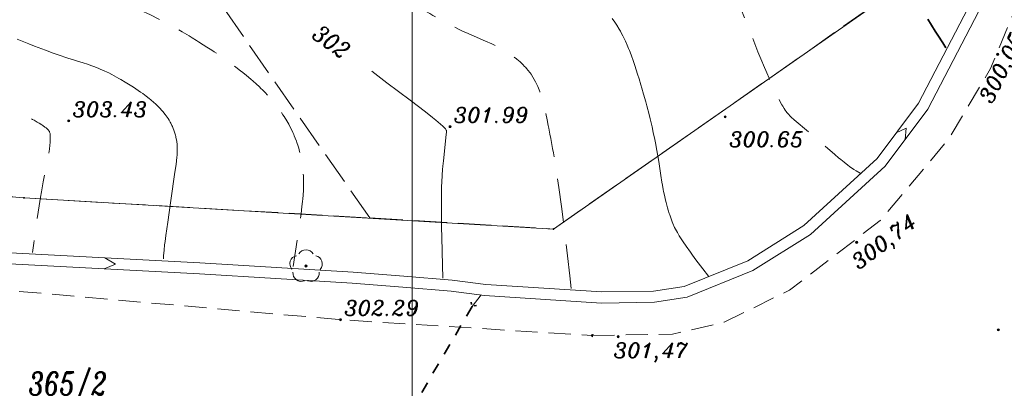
# Model space of a CAD drawing. Header units: metres. Extents: x 7477803 to 7478145, y 5500698 to 5500984.
# Tile 30 of 42: x 7477982 to 7478027, y 5500809 to 5500826. Entities that reach past the tile are written whole.
import ezdxf
from ezdxf.enums import TextEntityAlignment as Align

# ---------------------------------------------------------------- set-up
doc = ezdxf.new("R2010")
doc.units = ezdxf.units.M
doc.header["$MEASUREMENT"] = 0
for name, pattern in [('EGBK02', [2, 1.5, -0.5]), ('l217_500', [2, 1.5, -0.5]), ('l266_500', [1, 0.5, -0.5]), ('l424_500', [1.5, 1, -0.5]), ('l812_500', [3, 2, -1])]:
    doc.linetypes.add(name, pattern=pattern)
for name, color, linetype, lineweight in [('203-Punkt załamania granicy działki nie stabilizowany', 7, 'Continuous', 13), ('gr_dzialki', 7, 'Continuous', 18), ('gr_klasy', 7, 'l217_500', 18), ('jezdnia', 7, 'l424_500', 18), ('nr_dzialki', 7, 'Continuous', 18), ('pkt_wys', 7, 'Continuous', 18), ('przepust', 7, 'l266_500', 35), ('robocza49', 7, 'Continuous', 18), ('rowy', 7, 'l266_500', 18), ('warst_ciagla', 7, 'Continuous', 13), ('warst_opis', 7, 'Continuous', 13), ('warst_pogrub', 7, 'Continuous', 35), ('warst_przeryw', 7, 'l812_500', 13)]:
    doc.layers.add(name, color=color, linetype=linetype, lineweight=lineweight)
doc.layers.add('uwagi_projektanci', color=7, linetype='Continuous', lineweight=18, plot=False)
doc.styles.get("Standard").update_dxf_attribs({"font": 'txt.shx', "width": 0.75})
doc.styles.add('Style-ITALIC_1250', font='ITALIC_1250.shx')

# ---------------------------------------------------------------- blocks, each defined once
blk = doc.blocks.new('203')
at = {"linetype": 'Continuous', "lineweight": 13}
h = blk.add_hatch(color=0, dxfattribs=at)
edge = h.paths.add_edge_path()
edge.add_arc((0, 0), 0.045, 0, 360)
blk = doc.blocks.new('801_1')
at = {"layer": 'pkt_wys', "linetype": 'Continuous', "lineweight": 18}
h = blk.add_hatch(color=3, dxfattribs=at)
edge = h.paths.add_edge_path()
edge.add_arc((0, 0), 0.045, 0, 360)
at = {"layer": 'pkt_wys', "color": 7, "linetype": 'Continuous', "lineweight": 18}
blk.add_circle((0, 0), 0.045, dxfattribs=at)
blk = doc.blocks.new('801')
at = {"layer": 'pkt_wys', "linetype": 'Continuous', "lineweight": 18}
h = blk.add_hatch(color=7, dxfattribs=at)
edge = h.paths.add_edge_path()
edge.add_arc((0, 0), 0.045, 0, 360)
at = {"layer": 'pkt_wys', "color": 7, "linetype": 'Continuous', "lineweight": 18}
blk.add_circle((0, 0), 0.045, dxfattribs=at)
blk = doc.blocks.new('413_5')
at = {"layer": 'przepust', "color": 7, "linetype": 'l266_500', "lineweight": 35, "ltscale": 0.4}
for p in [(-0.35, 0.35), (-0.35, -0.35)]:
    blk.add_line(p, (0, 0), dxfattribs=at)
blk = doc.blocks.new('801_5_2')
at = {"layer": 'pkt_wys', "linetype": 'Continuous', "lineweight": 18}
h = blk.add_hatch(color=7, dxfattribs=at)
edge = h.paths.add_edge_path()
edge.add_arc((0, 0), 0.05, 0, 360)
at = {"layer": 'pkt_wys', "color": 7, "linetype": 'Continuous', "lineweight": 18}
blk.add_circle((0, 0), 0.05, dxfattribs=at)
blk = doc.blocks.new('801_5_3')
at = {"layer": 'pkt_wys', "linetype": 'Continuous', "lineweight": 18}
h = blk.add_hatch(color=7, dxfattribs=at)
edge = h.paths.add_edge_path()
edge.add_arc((0, 0), 0.05, 0, 360)
at = {"layer": 'pkt_wys', "color": 7, "linetype": 'Continuous', "lineweight": 18}
blk.add_circle((0, 0), 0.05, dxfattribs=at)
blk = doc.blocks.new('922_5_1')
at = {"layer": 'uwagi_projektanci', "linetype": 'Continuous', "lineweight": 18}
h = blk.add_hatch(color=13, dxfattribs=at)
edge = h.paths.add_edge_path()
edge.add_arc((-0.001, 0), 0.05, 0, 360)
at = {"layer": 'uwagi_projektanci', "color": 13, "linetype": 'Continuous', "lineweight": 18}
blk.add_circle((-0.001, 0), 0.05, dxfattribs=at)
for centre, start, end in [((-0.353, 0.098), 101.9988, 221.9759), ((0.004, 0.357), 30.1243, 149.8757), ((0.362, 0.098), 318.0241, 78.0012), ((-0.215, -0.321), 174.335, 293.7607), ((0.225, -0.321), 246.2393, 5.665)]:
    blk.add_arc(centre, 0.375, start, end, dxfattribs=at)

msp = doc.modelspace()

# ---------------------------------------------------------------- hatches: boundary and pattern name
at = {"layer": 'pkt_wys', "linetype": 'Continuous', "lineweight": 18}
msp.add_hatch(color=7, dxfattribs=at).paths.add_polyline_path([(7478008.197, 5500811.858, 1.958137), (7478008.146, 5500811.795), (7478008.149, 5500811.845)])

# ---------------------------------------------------------------- linework, layer by layer
at = {"layer": 'gr_dzialki', "color": 96, "linetype": 'Continuous', "lineweight": 18, "flags": 128}
for points in [[(7478024.7, 5500829.46), (7478006.38, 5500816.66)], [(7477982.46, 5500818.07), (7477950.55, 5500820.61)], [(7478006.38, 5500816.66), (7477982.46, 5500818.07)]]:
    msp.add_lwpolyline(points, dxfattribs=at)
at = {"layer": 'gr_klasy', "color": 96, "linetype": 'EGBK02', "lineweight": 18, "flags": 128}
for points in [[(7477998.08, 5500817.16), (7477980.49, 5500842.45)], [(7478006.38, 5500816.66), (7478024.7, 5500829.46)], [(7477950.55, 5500820.61), (7477982.46, 5500818.07)], [(7477982.46, 5500818.07), (7477998.08, 5500817.16)], [(7477998.08, 5500817.16), (7478006.38, 5500816.66)]]:
    msp.add_lwpolyline(points, dxfattribs=at)
at = {"layer": 'jezdnia', "color": 7, "linetype": 'l424_500', "lineweight": 18, "flags": 128}
for points in [[(7478008.149, 5500811.845), (7478011.769, 5500811.909), (7478014.098, 5500812.451), (7478017.047, 5500813.895), (7478021.153, 5500817.039), (7478024.239, 5500820.732), (7478026.136, 5500823.914), (7478027.522, 5500827.266), (7478028.159, 5500830.207), (7478028.284, 5500834.367), (7478027.822, 5500836.806), (7478026.257, 5500841.255), (7478025.204, 5500843.403), (7478022.901, 5500846.211), (7478018.407, 5500849.956), (7478013.603, 5500853.721), (7478010.61, 5500855.711)], [(7477875.926, 5500787.879), (7477876.814, 5500788.851), (7477888.353, 5500798.574), (7477893.52, 5500801.94), (7477899.965, 5500805.717), (7477906.333, 5500808.394), (7477918.837, 5500813.137), (7477925.266, 5500814.534), (7477933.655, 5500815.503), (7477941.064, 5500815.881), (7477951.515, 5500815.693), (7477966.065, 5500814.879), (7477981.427, 5500813.916), (7477996.758, 5500812.562), (7478008.149, 5500811.845)]]:
    msp.add_lwpolyline(points, dxfattribs=at)
at = {"layer": 'pkt_wys', "color": 7, "linetype": 'Continuous', "lineweight": 18, "flags": 128}
msp.add_lwpolyline([(7478008.197, 5500811.858, 1.958137), (7478008.146, 5500811.795), (7478008.149, 5500811.845), (7478008.197, 5500811.858)], format="xyb", close=True, dxfattribs=at)
at = {"layer": 'przepust', "color": 7, "linetype": 'l266_500', "lineweight": 35}
msp.add_line((7478002.71, 5500813.159), (7477997.502, 5500804.278), dxfattribs=at)
at = {"layer": 'robocza49', "color": 7, "linetype": 'Continuous', "lineweight": 13}
msp.add_line((7478000, 5500750), (7478000, 5500973.047), dxfattribs=at)
at = {"layer": 'rowy', "color": 7, "linetype": 'Continuous', "lineweight": 18}
msp.add_line((7478002.71, 5500813.159), (7478003.118, 5500813.679), dxfattribs=at)
at = {"layer": 'rowy', "color": 7, "linetype": 'Continuous', "lineweight": 18, "flags": 128}
for points in [[(7478025.298, 5500827.014), (7478022.873, 5500822.348), (7478021.004, 5500819.847), (7478017.692, 5500816.813), (7478015.168, 5500815.228), (7478012.289, 5500814.063), (7478010.902, 5500813.85), (7478008.569, 5500813.815), (7478003.321, 5500814.157), (7478001.811, 5500814.354), (7477999.619, 5500814.526), (7477997.327, 5500814.706), (7477990.411, 5500815.14), (7477980.39, 5500815.664)], [(7478025.782, 5500826.86), (7478023.298, 5500822.081), (7478021.376, 5500819.51), (7478017.996, 5500816.414), (7478015.397, 5500814.781), (7478012.422, 5500813.577), (7478010.943, 5500813.35), (7478008.556, 5500813.315), (7478003.273, 5500813.659), (7478001.759, 5500813.856), (7477999.58, 5500814.028), (7477997.292, 5500814.207), (7477990.382, 5500814.641), (7477980.361, 5500815.165)], [(7478022.273, 5500820.71), (7478022.323, 5500821.216), (7478021.873, 5500821.009)], [(7477986.083, 5500814.866), (7477986.594, 5500815.072), (7477986.109, 5500815.365)]]:
    msp.add_lwpolyline(points, dxfattribs=at)
at = {"layer": 'warst_ciagla', "color": 7, "linetype": 'Continuous', "lineweight": 13, "flags": 128}
for points in [[(7478009.03, 5500826.182), (7478009.154, 5500826.006), (7478009.243, 5500825.873), (7478009.354, 5500825.692), (7478009.407, 5500825.6), (7478009.445, 5500825.531), (7478009.519, 5500825.391), (7478009.59, 5500825.25), (7478009.635, 5500825.156), (7478009.72, 5500824.965), (7478009.781, 5500824.821), (7478009.82, 5500824.725), (7478009.895, 5500824.532), (7478009.999, 5500824.241), (7478010.064, 5500824.049), (7478010.187, 5500823.666), (7478010.252, 5500823.453), (7478010.337, 5500823.174), (7478010.378, 5500823.036), (7478010.457, 5500822.763), (7478010.557, 5500822.405), (7478010.604, 5500822.229), (7478010.705, 5500821.84), (7478010.752, 5500821.649), (7478010.812, 5500821.398), (7478010.841, 5500821.275), (7478010.895, 5500821.03), (7478010.962, 5500820.711), (7478010.993, 5500820.554), (7478011.057, 5500820.207), (7478011.086, 5500820.038), (7478011.139, 5500819.707), (7478011.234, 5500819.077), (7478011.282, 5500818.782), (7478011.307, 5500818.639), (7478011.341, 5500818.454), (7478011.359, 5500818.363), (7478011.396, 5500818.188), (7478011.447, 5500817.962), (7478011.474, 5500817.854), (7478011.537, 5500817.62), (7478011.569, 5500817.508), (7478011.614, 5500817.364), (7478011.637, 5500817.295), (7478011.684, 5500817.16), (7478011.749, 5500816.99), (7478011.782, 5500816.909), (7478011.86, 5500816.737), (7478011.9, 5500816.656), (7478011.983, 5500816.502), (7478012.069, 5500816.358), (7478012.127, 5500816.265), (7478012.247, 5500816.084), (7478012.385, 5500815.881), (7478012.575, 5500815.61), (7478012.672, 5500815.474), (7478012.821, 5500815.269), (7478013.025, 5500814.994), (7478013.13, 5500814.856), (7478013.383, 5500814.531)], [(7477988.755, 5500815.311), (7477988.765, 5500815.451), (7477988.787, 5500815.711), (7477988.813, 5500815.949), (7477988.831, 5500816.098), (7477988.868, 5500816.374), (7477988.951, 5500816.971), (7477989.091, 5500817.958), (7477989.278, 5500819.234), (7477989.329, 5500819.58), (7477989.351, 5500819.747), (7477989.368, 5500819.912), (7477989.375, 5500819.993), (7477989.384, 5500820.153), (7477989.385, 5500820.232), (7477989.384, 5500820.349), (7477989.378, 5500820.465), (7477989.373, 5500820.516), (7477989.366, 5500820.584), (7477989.361, 5500820.617), (7477989.35, 5500820.693), (7477989.341, 5500820.742), (7477989.327, 5500820.808), (7477989.32, 5500820.841), (7477989.304, 5500820.907), (7477989.28, 5500820.993), (7477989.266, 5500821.036), (7477989.233, 5500821.132), (7477989.206, 5500821.203), (7477989.166, 5500821.297), (7477989.145, 5500821.343), (7477989.093, 5500821.447), (7477989.068, 5500821.493), (7477989.034, 5500821.553), (7477989.016, 5500821.583), (7477988.974, 5500821.651), (7477988.883, 5500821.783), (7477988.84, 5500821.841), (7477988.78, 5500821.918), (7477988.749, 5500821.956), (7477988.675, 5500822.041), (7477988.618, 5500822.104), (7477988.537, 5500822.188), (7477988.496, 5500822.229), (7477988.398, 5500822.32), (7477988.331, 5500822.381), (7477988.191, 5500822.499), (7477988.119, 5500822.557), (7477987.972, 5500822.671), (7477987.821, 5500822.782), (7477987.72, 5500822.854), (7477987.517, 5500822.993), (7477987.404, 5500823.068), (7477987.254, 5500823.165), (7477987.18, 5500823.212), (7477987.033, 5500823.303), (7477986.839, 5500823.418), (7477986.743, 5500823.472), (7477986.53, 5500823.59), (7477986.425, 5500823.645), (7477986.287, 5500823.715), (7477986.218, 5500823.749), (7477986.082, 5500823.813), (7477985.902, 5500823.892), (7477985.814, 5500823.93), (7477985.617, 5500824.007), (7477985.52, 5500824.042), (7477985.328, 5500824.108), (7477985.136, 5500824.169), (7477984.876, 5500824.248), (7477984.743, 5500824.289), (7477984.435, 5500824.388), (7477984.002, 5500824.535), (7477983.776, 5500824.615), (7477983.426, 5500824.742), (7477982.937, 5500824.928), (7477982.683, 5500825.027), (7477982.143, 5500825.244)], [(7478001.39, 5500814.434), (7478001.353, 5500815.631), (7478001.337, 5500816.312), (7478001.329, 5500816.719), (7478001.321, 5500817.427), (7478001.321, 5500817.875), (7478001.323, 5500818.138), (7478001.331, 5500818.586), (7478001.337, 5500818.776), (7478001.352, 5500819.098), (7478001.37, 5500819.356), (7478001.383, 5500819.501), (7478001.409, 5500819.747), (7478001.542, 5500820.939), (7478001.551, 5500821.035), (7478001.55, 5500821.075), (7478001.543, 5500821.112), (7478001.537, 5500821.13), (7478001.518, 5500821.167), (7478001.505, 5500821.187), (7478001.481, 5500821.217), (7478001.432, 5500821.27), (7478001.39, 5500821.31), (7478001.28, 5500821.407), (7478001.064, 5500821.587), (7478000.911, 5500821.71), (7478000.602, 5500821.952), (7477999.908, 5500822.484), (7477998.858, 5500823.276), (7477998.172, 5500823.791)]]:
    msp.add_lwpolyline(points, dxfattribs=at)
at = {"layer": 'warst_pogrub', "color": 7, "linetype": 'Continuous', "lineweight": 35, "flags": 128}
msp.add_lwpolyline([(7478024.107, 5500824.849), (7478023.972, 5500825.072), (7478023.758, 5500825.418), (7478023.636, 5500825.612), (7478023.294, 5500826.148)], dxfattribs=at)
at = {"layer": 'warst_przeryw', "color": 7, "linetype": 'l812_500', "lineweight": 13, "flags": 128}
for points in [[(7478020.239, 5500819.181), (7478020.069, 5500819.286), (7478019.963, 5500819.354), (7478019.768, 5500819.487), (7478019.679, 5500819.551), (7478019.513, 5500819.677), (7478019.363, 5500819.798), (7478019.271, 5500819.875), (7478019.098, 5500820.023), (7478017.938, 5500821.024), (7478017.261, 5500821.603), (7478017.129, 5500821.718), (7478017.07, 5500821.773), (7478017.013, 5500821.831), (7478016.985, 5500821.862), (7478016.929, 5500821.931), (7478016.9, 5500821.97), (7478016.855, 5500822.034), (7478016.808, 5500822.106), (7478016.742, 5500822.216), (7478016.706, 5500822.277), (7478016.633, 5500822.411), (7478016.528, 5500822.613), (7478016.473, 5500822.725), (7478016.341, 5500823.001), (7478016.271, 5500823.152), (7478016.175, 5500823.368), (7478016.124, 5500823.481), (7478016.021, 5500823.72), (7478015.876, 5500824.062), (7478015.801, 5500824.244), (7478015.624, 5500824.678), (7478015.342, 5500825.386), (7478014.958, 5500826.365), (7478014.772, 5500826.837), (7478014.512, 5500827.487), (7478014.404, 5500827.753), (7478014.267, 5500828.086), (7478014.202, 5500828.242), (7478014.062, 5500828.572), (7478013.872, 5500829.005), (7478013.795, 5500829.175), (7478013.7, 5500829.379), (7478013.655, 5500829.471), (7478013.562, 5500829.656), (7478013.52, 5500829.737), (7478013.442, 5500829.877), (7478013.371, 5500829.994), (7478013.326, 5500830.062), (7478013.243, 5500830.183), (7478013.152, 5500830.307), (7478013.037, 5500830.457), (7478012.981, 5500830.525), (7478012.9, 5500830.619), (7478012.797, 5500830.728), (7478012.747, 5500830.775), (7478012.675, 5500830.839), (7478012.629, 5500830.876), (7478012.539, 5500830.943), (7478012.474, 5500830.988), (7478012.39, 5500831.042), (7478012.349, 5500831.067), (7478012.289, 5500831.1), (7478012.212, 5500831.139), (7478012.175, 5500831.156), (7478012.118, 5500831.178), (7478011.951, 5500831.237), (7478011.415, 5500831.417), (7478010.501, 5500831.723), (7478009.674, 5500832.002), (7478009.184, 5500832.171), (7478008.636, 5500832.363), (7478007.814, 5500832.656), (7478007.364, 5500832.818), (7478006.641, 5500833.082), (7478005.585, 5500833.47), (7478005.018, 5500833.68), (7478003.825, 5500834.126), (7478003.226, 5500834.352), (7478002.364, 5500834.681), (7478001.583, 5500834.987), (7478001.264, 5500835.115), (7478000.866, 5500835.276), (7478000.678, 5500835.354), (7478000.285, 5500835.519), (7478000.103, 5500835.598), (7477999.875, 5500835.697), (7477999.768, 5500835.745), (7477999.566, 5500835.837), (7477999.325, 5500835.952), (7477999.216, 5500836.006), (7477998.999, 5500836.118), (7477998.816, 5500836.22), (7477998.585, 5500836.35), (7477998.457, 5500836.418), (7477998.309, 5500836.489), (7477998.225, 5500836.528), (7477998.084, 5500836.589), (7477997.921, 5500836.655), (7477997.671, 5500836.751), (7477997.532, 5500836.802), (7477997.224, 5500836.912), (7477996.755, 5500837.073), (7477996.495, 5500837.16), (7477995.847, 5500837.369), (7477995.49, 5500837.482), (7477994.982, 5500837.64), (7477994.713, 5500837.723), (7477994.147, 5500837.895), (7477993.333, 5500838.139), (7477992.901, 5500838.267), (7477991.865, 5500838.57), (7477990.791, 5500838.881), (7477988.517, 5500839.534)], [(7478007.188, 5500813.967), (7478007.187, 5500813.972), (7478007.126, 5500814.547), (7478007.021, 5500815.455), (7478006.959, 5500815.969), (7478006.817, 5500817.096), (7478006.74, 5500817.681), (7478006.621, 5500818.541), (7478006.502, 5500819.343), (7478006.449, 5500819.678), (7478006.379, 5500820.104), (7478006.344, 5500820.308), (7478006.266, 5500820.746), (7478006.227, 5500820.954), (7478006.176, 5500821.22), (7478006.15, 5500821.347), (7478006.099, 5500821.593), (7478006.03, 5500821.9), (7478005.996, 5500822.044), (7478005.92, 5500822.348), (7478005.852, 5500822.594), (7478005.817, 5500822.709), (7478005.763, 5500822.873), (7478005.705, 5500823.029), (7478005.675, 5500823.103), (7478005.609, 5500823.248), (7478005.575, 5500823.319), (7478005.519, 5500823.422), (7478005.459, 5500823.524), (7478005.371, 5500823.656), (7478005.325, 5500823.721), (7478005.225, 5500823.848), (7478005.179, 5500823.904), (7478005.114, 5500823.977), (7478005.08, 5500824.013), (7478005.003, 5500824.093), (7478004.942, 5500824.152), (7478004.858, 5500824.229), (7478004.815, 5500824.267), (7478004.714, 5500824.352), (7478004.572, 5500824.461), (7478004.499, 5500824.515), (7478004.345, 5500824.619), (7478004.274, 5500824.665), (7478004.178, 5500824.724), (7478004.128, 5500824.753), (7478004.014, 5500824.818), (7478003.926, 5500824.866), (7478003.806, 5500824.928), (7478003.745, 5500824.959), (7478003.603, 5500825.026), (7478003.307, 5500825.159), (7478002.66, 5500825.437), (7478002.428, 5500825.54), (7478002.309, 5500825.595), (7478002.127, 5500825.682), (7478001.877, 5500825.807), (7478001.749, 5500825.873), (7478001.487, 5500826.012), (7478001.124, 5500826.212), (7478000.938, 5500826.319), (7478000.796, 5500826.402), (7478000.603, 5500826.516), (7478000.505, 5500826.575), (7478000.282, 5500826.711), (7477999.977, 5500826.901), (7477999.821, 5500826.999), (7477999.505, 5500827.204), (7477999.069, 5500827.491), (7477998.846, 5500827.642), (7477998.331, 5500827.996), (7477997.798, 5500828.37), (7477997.058, 5500828.89), (7477996.675, 5500829.153), (7477996.284, 5500829.416), (7477996.085, 5500829.547), (7477995.782, 5500829.74), (7477995.474, 5500829.931), (7477995.336, 5500830.015), (7477995.15, 5500830.125), (7477995.056, 5500830.18), (7477994.843, 5500830.302), (7477994.7, 5500830.383), (7477994.508, 5500830.49), (7477994.411, 5500830.543), (7477994.217, 5500830.648), (7477993.954, 5500830.786), (7477993.822, 5500830.854), (7477993.521, 5500831.006), (7477993.293, 5500831.118), (7477992.985, 5500831.265), (7477992.829, 5500831.338), (7477992.476, 5500831.499), (7477991.997, 5500831.709), (7477991.754, 5500831.812), (7477991.262, 5500832.013), (7477991.04, 5500832.1), (7477990.741, 5500832.215), (7477990.591, 5500832.272), (7477990.25, 5500832.397), (7477989.991, 5500832.49), (7477989.643, 5500832.611), (7477989.467, 5500832.671), (7477989.068, 5500832.803), (7477988.8, 5500832.889), (7477988.257, 5500833.059), (7477987.431, 5500833.31), (7477986.312, 5500833.645), (7477985.747, 5500833.816), (7477985.322, 5500833.947), (7477984.753, 5500834.126), (7477984.467, 5500834.217), (7477983.895, 5500834.402), (7477983.129, 5500834.655), (7477982.744, 5500834.785), (7477981.875, 5500835.084), (7477981.508, 5500835.213), (7477981.017, 5500835.388), (7477980.771, 5500835.476), (7477980.278, 5500835.655), (7477979.618, 5500835.899), (7477979.287, 5500836.023), (7477978.539, 5500836.307)], [(7477967.326, 5500834.88), (7477967.638, 5500834.704), (7477967.737, 5500834.65), (7477967.881, 5500834.573), (7477967.958, 5500834.533), (7477968.123, 5500834.449), (7477968.364, 5500834.329), (7477968.493, 5500834.265), (7477968.808, 5500834.114), (7477969.338, 5500833.865), (7477969.596, 5500833.746), (7477969.961, 5500833.579), (7477970.153, 5500833.492), (7477970.607, 5500833.288), (7477971.344, 5500832.962), (7477971.863, 5500832.734), (7477972.944, 5500832.265), (7477973.769, 5500831.909), (7477974.882, 5500831.434), (7477975.443, 5500831.196), (7477976.292, 5500830.839), (7477977.436, 5500830.361), (7477978.013, 5500830.121), (7477979.172, 5500829.644), (7477979.748, 5500829.41), (7477980.595, 5500829.072), (7477981.414, 5500828.753), (7477981.768, 5500828.618), (7477982.231, 5500828.445), (7477982.458, 5500828.361), (7477982.96, 5500828.179), (7477983.206, 5500828.092), (7477983.529, 5500827.979), (7477983.688, 5500827.924), (7477984.002, 5500827.817), (7477984.41, 5500827.681), (7477984.611, 5500827.616), (7477985.052, 5500827.475), (7477985.48, 5500827.344), (7477986.039, 5500827.172), (7477986.315, 5500827.083), (7477986.592, 5500826.99), (7477986.732, 5500826.941), (7477986.941, 5500826.865), (7477987.153, 5500826.784), (7477987.438, 5500826.668), (7477987.582, 5500826.607), (7477987.873, 5500826.479), (7477988.003, 5500826.419), (7477988.178, 5500826.337), (7477988.266, 5500826.294), (7477988.464, 5500826.196), (7477988.614, 5500826.12), (7477988.816, 5500826.016), (7477988.917, 5500825.962), (7477989.146, 5500825.838), (7477989.455, 5500825.665), (7477989.61, 5500825.575), (7477989.924, 5500825.389), (7477990.065, 5500825.304), (7477990.253, 5500825.188), (7477990.348, 5500825.128), (7477990.562, 5500824.992), (7477990.724, 5500824.888), (7477990.941, 5500824.745), (7477991.05, 5500824.672), (7477991.342, 5500824.473), (7477991.489, 5500824.371), (7477991.708, 5500824.216), (7477992.034, 5500823.976), (7477992.247, 5500823.813), (7477992.353, 5500823.73), (7477992.508, 5500823.604), (7477992.712, 5500823.434), (7477992.811, 5500823.347), (7477992.957, 5500823.217), (7477993.098, 5500823.085), (7477993.167, 5500823.019), (7477993.235, 5500822.952), (7477993.323, 5500822.863), (7477993.367, 5500822.818), (7477993.452, 5500822.728), (7477993.563, 5500822.606), (7477993.616, 5500822.545), (7477993.734, 5500822.407), (7477993.809, 5500822.314), (7477993.907, 5500822.189), (7477993.954, 5500822.127), (7477994.046, 5500822), (7477994.162, 5500821.83), (7477994.217, 5500821.745), (7477994.336, 5500821.55), (7477994.419, 5500821.403), (7477994.523, 5500821.205), (7477994.571, 5500821.104), (7477994.606, 5500821.029), (7477994.651, 5500820.928), (7477994.672, 5500820.877), (7477994.714, 5500820.775), (7477994.766, 5500820.638), (7477994.79, 5500820.569), (7477994.842, 5500820.414), (7477994.874, 5500820.309), (7477994.913, 5500820.169), (7477994.931, 5500820.098), (7477994.964, 5500819.956), (7477995.002, 5500819.766), (7477995.019, 5500819.67), (7477995.05, 5500819.452), (7477995.068, 5500819.287), (7477995.084, 5500819.065), (7477995.088, 5500818.953), (7477995.09, 5500818.869), (7477995.091, 5500818.7), (7477995.088, 5500818.53), (7477995.083, 5500818.416), (7477995.07, 5500818.189), (7477995.056, 5500818.019), (7477995.045, 5500817.906), (7477995.02, 5500817.681), (7477994.978, 5500817.349), (7477994.947, 5500817.131), (7477994.883, 5500816.711), (7477994.616, 5500814.971)], [(7477969.169, 5500827.917), (7477969.539, 5500827.742), (7477970.055, 5500827.498), (7477970.324, 5500827.373), (7477970.882, 5500827.114), (7477971.668, 5500826.754), (7477972.08, 5500826.568), (7477973.05, 5500826.131), (7477974.668, 5500825.413), (7477976.859, 5500824.444), (7477977.892, 5500823.984), (7477978.379, 5500823.766), (7477978.993, 5500823.488), (7477979.286, 5500823.355), (7477979.843, 5500823.099), (7477980.524, 5500822.781), (7477980.839, 5500822.632), (7477981.485, 5500822.322), (7477981.775, 5500822.179), (7477982.128, 5500822.002), (7477982.289, 5500821.919), (7477982.584, 5500821.764), (7477982.702, 5500821.7), (7477982.848, 5500821.619), (7477982.916, 5500821.581), (7477983.056, 5500821.499), (7477983.15, 5500821.442), (7477983.26, 5500821.372), (7477983.308, 5500821.34), (7477983.402, 5500821.272), (7477983.454, 5500821.232), (7477983.484, 5500821.206), (7477983.534, 5500821.158), (7477983.563, 5500821.125), (7477983.58, 5500821.104), (7477983.606, 5500821.064), (7477983.615, 5500821.045), (7477983.63, 5500821.008), (7477983.639, 5500820.973), (7477983.642, 5500820.949), (7477983.646, 5500820.9), (7477983.648, 5500820.767), (7477983.646, 5500820.703), (7477983.641, 5500820.612), (7477983.638, 5500820.565), (7477983.627, 5500820.453), (7477983.605, 5500820.271), (7477983.593, 5500820.185), (7477983.574, 5500820.066), (7477983.563, 5500820.004), (7477983.537, 5500819.86), (7477983.383, 5500819.101), (7477983.325, 5500818.796), (7477983.245, 5500818.343), (7477983.204, 5500818.098), (7477983.141, 5500817.705), (7477983.055, 5500817.135), (7477983.011, 5500816.831), (7477982.937, 5500816.299), (7477982.9, 5500816.022), (7477982.847, 5500815.594)]]:
    msp.add_lwpolyline(points, dxfattribs=at)

# ---------------------------------------------------------------- block references
at = {"layer": '203-Punkt załamania granicy działki nie stabilizowany', "color": 7, "linetype": 'Continuous', "lineweight": 18}
for p in [(7477982.46, 5500818.07), (7478006.38, 5500816.66)]:
    msp.add_blockref('203', p, dxfattribs=at)
at = {"layer": 'pkt_wys', "color": 7, "linetype": 'Continuous', "lineweight": 18, "rotation": 0.06261750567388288}
for name, p in [('801_5_2', (7478026.455, 5500824.555)), ('801_1', (7477984.478, 5500821.549)), ('801_1', (7478014.148, 5500821.731)), ('801_1', (7478001.709, 5500821.288)), ('801_5_2', (7478020.084, 5500816.058)), ('801', (7477996.758, 5500812.562)), ('801_5_3', (7478009.309, 5500811.796)), ('801_5_3', (7478026.489, 5500812.105))]:
    msp.add_blockref(name, p, dxfattribs=at)
at = {"layer": 'przepust', "color": 7, "linetype": 'l266_500', "lineweight": 35, "ltscale": 0.4, "xscale": 0.4000000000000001, "yscale": 0.4000000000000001, "zscale": 0.4000000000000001, "rotation": 239.6136600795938}
msp.add_blockref('413_5', (7478002.71, 5500813.159), dxfattribs=at)
at = {"layer": 'uwagi_projektanci', "color": 13, "linetype": 'Continuous', "lineweight": 18}
msp.add_blockref('922_5_1', (7477995.2, 5500814.99), dxfattribs=at)

# ---------------------------------------------------------------- texts
at = {"layer": 'nr_dzialki', "color": 96, "linetype": 'Continuous', "lineweight": 18, "insert": (7477982.666, 5500808.809), "char_height": 1.04, "attachment_point": 7, "line_spacing_factor": 0.6}
msp.add_mtext('\\FITALIC_1250;365/2', dxfattribs=at)
at = {"layer": 'pkt_wys', "color": 7, "linetype": 'Continuous', "lineweight": 18, "style": 'Style-ITALIC_1250'}
for s, rotation, p in [('300,05', 63.6643, (7478026.186, 5500822.281)), ('303.43', 0.0626, (7477984.647, 5500821.733)), ('301.99', 0.0626, (7478001.877, 5500821.472)), ('300.65', 0.0626, (7478014.319, 5500820.377)), ('300,74', 37.2787, (7478020.174, 5500814.797)), ('302.29', 0.0626, (7477996.927, 5500812.747)), ('301,47', 0.0626, (7478009.106, 5500810.84))]:
    msp.add_text(s, height=0.68, rotation=rotation, dxfattribs=at).set_placement(p)
at = {"layer": 'warst_opis', "color": 7, "linetype": 'Continuous', "lineweight": 13, "style": 'Style-ITALIC_1250', "width": 0.866667}
msp.add_text('302', height=0.75, rotation=323.7784, dxfattribs=at).set_placement((7477996.35, 5500825.127), align=Align.MIDDLE_CENTER)

doc.saveas('drawing.dxf')
